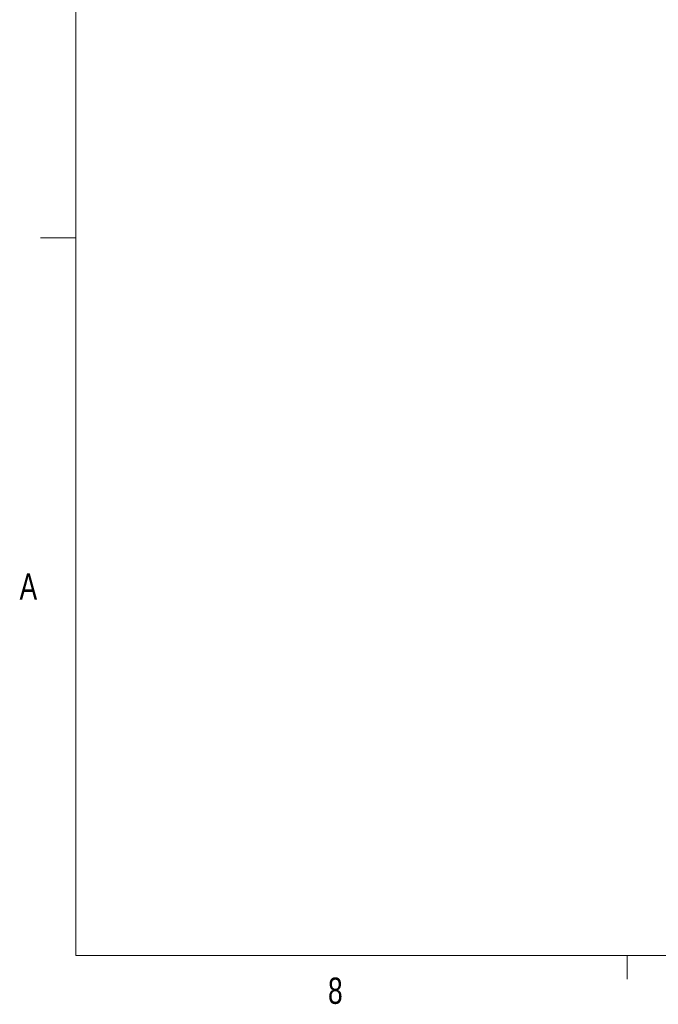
# Model space of a CAD drawing. Header units: millimetres. Extents: x 11 to 421, y 5 to 275.
# Tile 1 of 8: x 11 to 69, y 6 to 95. Entities that reach past the tile are written whole.
import ezdxf

# ---------------------------------------------------------------- set-up
doc = ezdxf.new("R2010")
doc.units = ezdxf.units.MM
doc.styles.add('SLDTEXTSTYLE0', font='TXT', dxfattribs={"width": 0.75})

msp = doc.modelspace()

# ---------------------------------------------------------------- linework, layer by layer
at = {"color": 7, "linetype": 'Continuous', "lineweight": 0}
for p, q in [((15.9068, 270.3087), (15.9068, 9.9587)), ((15.9068, 75.0462), (12.7318, 75.0462)), ((415.9568, 9.9587), (15.9068, 9.9587)), ((65.9067, 9.9587), (65.9067, 7.8048))]:
    msp.add_line(p, q, dxfattribs=at)

# ---------------------------------------------------------------- texts
at = {"color": 7, "linetype": 'Continuous', "lineweight": 0, "char_height": 2.3813, "attachment_point": 1, "style": 'SLDTEXTSTYLE0'}
for s, insert in [('A', (10.8207, 44.5986)), ('8', (38.7801, 7.9493))]:
    msp.add_mtext(s, dxfattribs=dict(at, insert=insert))

doc.saveas('drawing.dxf')
